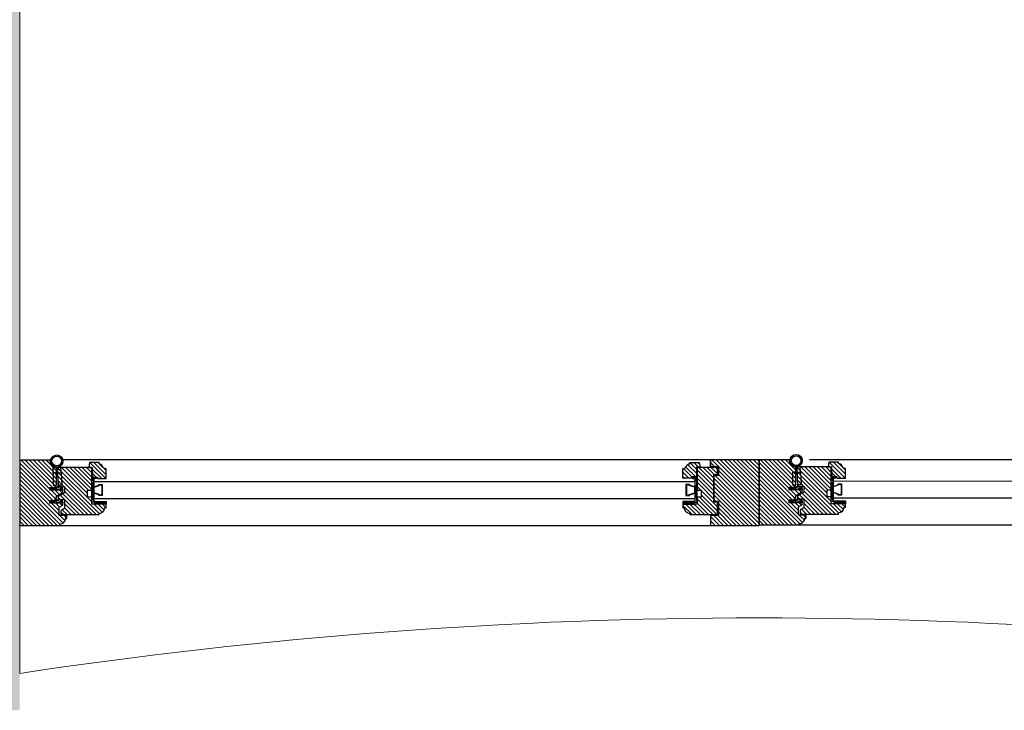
# Model space of a CAD drawing. Header units: millimetres. Extents: x 11706 to 69606, y 10911 to 38811.
# Tile 108 of 256: x 41906 to 42972, y 10911 to 11658. Entities that reach past the tile are written whole.
import ezdxf

# ---------------------------------------------------------------- set-up
doc = ezdxf.new("R2010")
doc.units = ezdxf.units.MM
for name, color, linetype in [('2', 7, 'Continuous'), ('doors', 4, 'Continuous'), ('Plaster', 81, 'Continuous'), ('wall', 5, 'Continuous')]:
    doc.layers.add(name, color=color, linetype=linetype)

# ---------------------------------------------------------------- blocks, each defined once
blk = doc.blocks.new('Joint-K7335')
at = {"layer": '2', "color": 7}
for points in [[(3.9, 10.7, -0.206505), (4.5, 11.8, -0.277528), (4.6, 11.7), (4.7, 11.5, 0.626267), (5.4, 11.5, 0.131441), (5.5, 11.7), (5.5, 18, 0.509109), (4.6, 18.4, -0.294424), (2, 18.3, 0.173488), (1.3, 18.5), (0, 18.5), (0, 2.1, 0.415334), (1.2, 0.9, 0.048115), (1.5, 0.9, 0.113375), (1.5, 1), (4, 2.8, 0.235966), (4, 2.9), (4, 3.3, 0.247659), (4, 3.4, 0.287937), (3.6, 3.4), (1.8, 2.3, -0.576722), (1.5, 2.5), (1.5, 3.3, -0.235966), (1.6, 3.5), (4, 5.3, 0.235966), (4, 5.3), (4, 5.7, 0.247659), (4, 5.8, 0.287937), (3.6, 5.8), (1.8, 4.8, -0.576722), (1.5, 5), (1.5, 6.3, -0.384094), (2.6, 7.5, -0.021813), (2.7, 7.5), (6.5, 7.5), (6.5, 7.6, 0.333043), (5.7, 8.5, -0.293245), (5.3, 8.9, 0.008528), (5.2, 9.3, 0.265517), (5, 9.5, 0.023748), (4.8, 9.5, -0.356149), (3.9, 10.7, -0.356149)], [(3.2, 10.8, 0.355005), (4.6, 8.8, -0.567624), (4.7, 8.8, -0.24708), (4.4, 8.7), (2.2, 9, -0.351704), (1.2, 10.1), (1.2, 12.9, -0.414214), (1.5, 13.2), (1.6, 13.2, 0.277073), (1.9, 13.4), (3.7, 16.8, -0.041112), (3.8, 17), (4.1, 17.7, -0.50666), (4.6, 17.7, -0.2771), (4.6, 17.5), (4.6, 13.3, 0.213422), (4.7, 13.1, -0.886227), (4.4, 12.6, 0.250571), (3.2, 10.8)]]:
    blk.add_lwpolyline(points, format="xyb", dxfattribs=at)
blk.add_lwpolyline([(1.6, 17.8, 0.632714), (1, 17.6), (1, 14.2, 0.78091), (1.6, 14.1), (3.2, 17.1, -0.117333), (3.3, 17.2, 1.218085), (3, 17.5, -0.285776), (2.7, 17.3, -0.145588)], format="xyb", close=True, dxfattribs=at)
blk = doc.blocks.new('wind 1400')
h = blk.add_hatch()
h.set_pattern_fill('ANSI31', color=4, angle=-90, style=0)
h.set_pattern_definition([(225, (7116.948, 124612.3033), (-2.24506403, 2.24506403), [])])
edge = h.paths.add_edge_path()
edge.add_line((-7.8, 1558), (-7.8, 1551.6))
edge.add_line((-7.8, 1551.6), (-17.5, 1551.6))
edge.add_line((-17.5, 1551.6), (-19.3, 1554.6))
edge.add_arc((-20.6, 1553.9), 1.5, 30.1137, 90)
edge.add_line((-20.6, 1555.4), (-23.9, 1555.4))
edge.add_line((-23.9, 1555.4), (-24.3, 1555))
edge.add_line((-24.3, 1555), (-24.3, 1514.1))
edge.add_line((-24.3, 1514.1), (-22.8, 1514.1))
edge.add_arc((-16.8, 1514.1), 6, 180, 270)
edge.add_line((-16.8, 1508.1), (-16.8, 1506.6))
edge.add_line((-16.8, 1506.6), (-13, 1506.6))
edge.add_line((-13, 1506.6), (-13, 1522))
edge.add_line((-13, 1522), (-5.5, 1522))
edge.add_line((-5.5, 1522), (-5.5, 1526.5))
edge.add_line((-5.5, 1526.5), (2, 1526.5))
edge.add_line((2, 1526.5), (2, 1522))
edge.add_line((2, 1522), (26.7, 1522))
edge.add_line((26.7, 1522), (26.7, 1558.8))
edge.add_line((26.7, 1558.8), (26.4, 1559.1))
edge.add_line((26.4, 1559.1), (6.5, 1558.6))
edge.add_line((6.5, 1558.6), (6.1, 1558.2))
edge.add_line((6.1, 1558.2), (6.1, 1551.6))
edge.add_line((6.1, 1551.6), (-0.6, 1551.6))
edge.add_line((-0.6, 1551.6), (-4.8, 1558.4))
edge.add_line((-4.8, 1558.4), (-7.4, 1558.4))
edge.add_line((-7.4, 1558.4), (-7.8, 1558))
edge = h.paths.add_edge_path()
edge.add_line((16.2, 1521.3), (16.2, 1516))
edge.add_line((16.2, 1516), (14.7, 1516))
edge.add_line((14.7, 1516), (14.7, 1506.6))
edge.add_line((14.7, 1506.6), (25.2, 1506.6))
edge.add_arc((29.1, 1506.7), 3.87, 108.7208, 181.2952, ccw=False)
edge.add_arc((26.6, 1514), 3.87, 288.7208, 361.2952)
edge.add_line((30.5, 1514.1), (32, 1514.1))
edge.add_line((32, 1514.1), (32, 1524.4))
edge.add_line((32, 1524.4), (26.7, 1525.4))
edge.add_line((26.7, 1525.4), (26.7, 1521.6))
edge.add_line((26.7, 1521.6), (16.2, 1521.3))
edge = h.paths.add_edge_path()
edge.add_line((7.5, 1560.3), (26.7, 1560.3))
edge.add_arc((33.5, 1560.3), 6.75, 90, 180, ccw=False)
edge.add_line((33.5, 1567), (34.5, 1567))
edge.add_line((34.5, 1567), (34.5, 1600))
edge.add_line((34.5, 1600), (-36, 1600))
edge.add_line((-36, 1600), (-36, 1556.5))
edge.add_line((-36, 1556.5), (-34.5, 1556.5))
edge.add_arc((-28.5, 1556.5), 6, 180, 270)
edge.add_line((-28.5, 1550.5), (-28.5, 1549))
edge.add_line((-28.5, 1549), (-25.4, 1549))
edge.add_line((-25.4, 1549), (-25.4, 1557.3))
edge.add_line((-25.4, 1557.3), (-16.4, 1557.3))
edge.add_line((-16.4, 1557.3), (-14.1, 1553.5))
edge.add_line((-14.1, 1553.5), (-12.3, 1553.5))
edge.add_line((-12.3, 1553.5), (-11.9, 1553.9))
edge.add_line((-11.9, 1553.9), (-11.9, 1567.4))
edge.add_line((-11.9, 1567.4), (-8.9, 1567.4))
edge.add_line((-8.9, 1567.4), (-8.9, 1561.8))
edge.add_line((-8.9, 1561.8), (-6.4, 1561.8))
edge.add_line((-6.4, 1561.8), (-6.4, 1560.3))
edge.add_line((-6.4, 1560.3), (-4.3, 1560.3))
edge.add_line((-4.3, 1560.3), (-0.3, 1553.5))
edge.add_line((-0.3, 1553.5), (1.6, 1553.5))
edge.add_line((1.6, 1553.5), (2, 1553.9))
edge.add_line((2, 1553.9), (2, 1567.4))
edge.add_line((2, 1567.4), (5, 1567.4))
edge.add_line((5, 1567.4), (5, 1561.8))
edge.add_line((5, 1561.8), (7.5, 1561.8))
at = {"ltscale": 10}
h = blk.add_hatch(dxfattribs=at)
h.set_pattern_fill('BRASS', color=4, scale=0.225, angle=-135, style=0)
h.set_pattern_definition([(315, (591.1752, 3518.9014), (-1.0102788, -1.0102788), []), (315, (590.67, 3518.3963), (-1.0102788, -1.0102788), [0.714375, -0.3571875])])
h.paths.add_polyline_path([(-13, 1518.6), (-10, 1518.6), (-10, 1509.6), (-13, 1509.6)])
h = blk.add_hatch(dxfattribs=at)
h.set_pattern_fill('ANGLE', color=4, scale=0.1125, angle=-135, style=0)
h.set_pattern_definition([(315, (600.9252, 3518.9014), (-0.55565335, -0.55565335), [0.5715, -0.2143125]), (225, (600.9252, 3518.9014), (-0.55565335, 0.55565335), [0.5715, -0.2143125])])
edge = h.paths.add_edge_path()
edge.add_line((14.7, 1522), (14.7, 1519.8))
edge.add_line((14.7, 1519.8), (13.2, 1519.8))
edge.add_arc((13.5, 1520.9), 1.16, 104.793, 255.207, ccw=False)
edge.add_line((13.2, 1522), (14.7, 1522))
h = blk.add_hatch(dxfattribs=at)
h.set_pattern_fill('ANGLE', color=4, scale=0.1125, angle=-135, style=0)
h.set_pattern_definition([(315, (600.9252, 3523.0264), (-0.55565335, -0.55565335), [0.5715, -0.2143125]), (225, (600.9252, 3523.0264), (-0.55565335, 0.55565335), [0.5715, -0.2143125])])
edge = h.paths.add_edge_path()
edge.add_line((16.2, 1521.6), (16.2, 1517.1))
edge.add_arc((15.5, 1517.7), 0.938, 216.8699, 323.1301, ccw=False)
edge.add_line((14.7, 1517.1), (14.7, 1521.6))
edge.add_arc((15.5, 1521.1), 0.926, 35.8841, 144.1159, ccw=False)
h = blk.add_hatch(dxfattribs=at)
h.set_pattern_fill('ANGLE', color=4, scale=0.1125, angle=-135, style=0)
h.set_pattern_definition([(315, (591.1752, 3518.9014), (-0.55565335, -0.55565335), [0.5715, -0.2143125]), (225, (591.1752, 3518.9014), (-0.55565335, 0.55565335), [0.5715, -0.2143125])])
h.paths.add_polyline_path([(-13, 1509.6), (-10, 1509.6), (-10, 1506.6), (-13, 1506.6)])
h = blk.add_hatch()
h.set_pattern_fill('ANSI31', color=4, angle=-90, style=0)
h.set_pattern_definition([(225, (7116.948, 124784.8033), (-2.24506403, 2.24506403), [])])
edge = h.paths.add_edge_path()
edge.add_line((-13, 867.1), (-13, 882.5))
edge.add_line((-13, 882.5), (-16.8, 882.5))
edge.add_line((-16.8, 882.5), (-16.8, 881))
edge.add_arc((-16.8, 875), 6, 90, 180)
edge.add_line((-22.8, 875), (-24.3, 875))
edge.add_line((-24.3, 875), (-24.3, 845))
edge.add_line((-24.3, 845), (-10.8, 845))
edge.add_line((-10.8, 845), (-10.8, 848.8))
edge.add_line((-10.8, 848.8), (19.2, 848.8))
edge.add_line((19.2, 848.8), (19.2, 845))
edge.add_line((19.2, 845), (26.7, 845))
edge.add_line((26.7, 845), (26.7, 867.1))
edge.add_line((26.7, 867.1), (2, 867.1))
edge.add_line((2, 867.1), (2, 862.6))
edge.add_line((2, 862.6), (-5.5, 862.6))
edge.add_line((-5.5, 862.6), (-5.5, 867.1))
edge.add_line((-5.5, 867.1), (-13, 867.1))
h.paths.add_polyline_path([(-25.3, 852.5), (-36, 852.5), (-36, 800), (35, 800), (35, 852.5), (27.7, 852.5), (27.7, 844), (18.2, 844), (18.2, 848.8), (-9.8, 848.8), (-9.8, 844), (-25.3, 844)])
edge = h.paths.add_edge_path()
edge.add_line((16.5, 867.9), (16.5, 873.1))
edge.add_line((16.5, 873.1), (15, 873.1))
edge.add_line((15, 873.1), (15, 882.5))
edge.add_line((15, 882.5), (25.5, 882.5))
edge.add_arc((29.3, 882.4), 3.87, 178.7048, 251.2792)
edge.add_arc((26.8, 875.1), 3.87, -1.2952, 71.2792, ccw=False)
edge.add_line((30.7, 875), (32, 875))
edge.add_line((32, 875), (32, 864.7))
edge.add_line((32, 864.7), (27, 863.8))
edge.add_line((27, 863.8), (27, 867.9))
edge.add_line((27, 867.9), (16.5, 867.9))
h = blk.add_hatch(dxfattribs=at)
h.set_pattern_fill('ANGLE', color=4, scale=0.1125, angle=-135, style=0)
h.set_pattern_definition([(45, (591.1752, -1129.7764), (-0.55565335, 0.55565335), [0.5715, -0.2143125]), (135, (591.1752, -1129.7764), (-0.55565335, -0.55565335), [0.5715, -0.2143125])])
h.paths.add_polyline_path([(-13, 879.5), (-10, 879.5), (-10, 882.5), (-13, 882.5)])
h = blk.add_hatch(dxfattribs=at)
h.set_pattern_fill('BRASS', color=4, scale=0.225, angle=-135, style=0)
h.set_pattern_definition([(45, (591.1752, -1129.7764), (-1.0102788, 1.0102788), []), (45, (590.67, -1129.2713), (-1.0102788, 1.0102788), [0.714375, -0.3571875])])
h.paths.add_polyline_path([(-13, 870.5), (-10, 870.5), (-10, 879.5), (-13, 879.5)])
h = blk.add_hatch(dxfattribs=at)
h.set_pattern_fill('ANGLE', color=4, scale=0.1125, angle=-135, style=0)
h.set_pattern_definition([(45, (600.9252, -1129.7764), (-0.55565335, 0.55565335), [0.5715, -0.2143125]), (135, (600.9252, -1129.7764), (-0.55565335, -0.55565335), [0.5715, -0.2143125])])
edge = h.paths.add_edge_path()
edge.add_line((14.7, 867.1), (14.7, 869.4))
edge.add_line((14.7, 869.4), (13.2, 869.4))
edge.add_arc((13.5, 868.2), 1.16, 104.793, 255.207)
edge.add_line((13.2, 867.1), (14.7, 867.1))
h = blk.add_hatch(dxfattribs=at)
h.set_pattern_fill('ANGLE', color=4, scale=0.1125, angle=-135, style=0)
h.set_pattern_definition([(45, (600.9252, -1133.9014), (-0.55565335, 0.55565335), [0.5715, -0.2143125]), (135, (600.9252, -1133.9014), (-0.55565335, -0.55565335), [0.5715, -0.2143125])])
edge = h.paths.add_edge_path()
edge.add_line((16.2, 867.5), (16.2, 872))
edge.add_arc((15.5, 871.4), 0.938, 36.8699, 143.1301)
edge.add_line((14.7, 872), (14.7, 867.5))
edge.add_arc((15.5, 868.1), 0.926, 215.8841, 324.1159)
h = blk.add_hatch()
h.set_pattern_fill('ANSI31', color=4, angle=-90, style=0)
h.set_pattern_definition([(225, (7117.473, 123812.3033), (-2.24506403, 2.24506403), [])])
edge = h.paths.add_edge_path()
edge.add_line((-7.2, 758), (-7.2, 751.6))
edge.add_line((-7.2, 751.6), (-17, 751.6))
edge.add_line((-17, 751.6), (-18.7, 754.6))
edge.add_arc((-20, 753.9), 1.5, 30.1137, 90)
edge.add_line((-20, 755.4), (-23.4, 755.4))
edge.add_line((-23.4, 755.4), (-23.7, 755))
edge.add_line((-23.7, 755), (-23.7, 714.1))
edge.add_line((-23.7, 714.1), (-22.2, 714.1))
edge.add_arc((-16.2, 714.1), 6, 180, 270)
edge.add_line((-16.2, 708.1), (-16.2, 706.6))
edge.add_line((-16.2, 706.6), (-12.5, 706.6))
edge.add_line((-12.5, 706.6), (-12.5, 722))
edge.add_line((-12.5, 722), (-5, 722))
edge.add_line((-5, 722), (-5, 726.5))
edge.add_line((-5, 726.5), (2.5, 726.5))
edge.add_line((2.5, 726.5), (2.5, 722))
edge.add_line((2.5, 722), (27.3, 722))
edge.add_line((27.3, 722), (27.3, 758.8))
edge.add_line((27.3, 758.8), (26.9, 759.1))
edge.add_line((26.9, 759.1), (7, 758.6))
edge.add_line((7, 758.6), (6.6, 758.2))
edge.add_line((6.6, 758.2), (6.6, 751.6))
edge.add_line((6.6, 751.6), (-0.1, 751.6))
edge.add_line((-0.1, 751.6), (-4.2, 758.4))
edge.add_line((-4.2, 758.4), (-6.9, 758.4))
edge.add_line((-6.9, 758.4), (-7.2, 758))
edge = h.paths.add_edge_path()
edge.add_line((16.8, 721.3), (16.8, 716))
edge.add_line((16.8, 716), (15.3, 716))
edge.add_line((15.3, 716), (15.3, 706.6))
edge.add_line((15.3, 706.6), (25.8, 706.6))
edge.add_arc((29.6, 706.7), 3.87, 108.7208, 181.2952, ccw=False)
edge.add_arc((27.1, 714), 3.87, 288.7208, 361.2952)
edge.add_line((31, 714.1), (32.5, 714.1))
edge.add_line((32.5, 714.1), (32.5, 724.4))
edge.add_line((32.5, 724.4), (27.3, 725.4))
edge.add_line((27.3, 725.4), (27.3, 721.6))
edge.add_line((27.3, 721.6), (16.8, 721.3))
edge = h.paths.add_edge_path()
edge.add_line((8, 760.2), (27.3, 760.2))
edge.add_arc((34, 760.2), 6.75, 90, 180, ccw=False)
edge.add_line((34, 767), (35, 767))
edge.add_line((35, 767), (35, 800))
edge.add_line((35, 800), (-35.5, 800))
edge.add_line((-35.5, 800), (-35.5, 756.5))
edge.add_line((-35.5, 756.5), (-34, 756.5))
edge.add_arc((-28, 756.5), 6, 180, 270)
edge.add_line((-28, 750.5), (-28, 749))
edge.add_line((-28, 749), (-24.9, 749))
edge.add_line((-24.9, 749), (-24.9, 757.2))
edge.add_line((-24.9, 757.2), (-15.9, 757.2))
edge.add_line((-15.9, 757.2), (-13.6, 753.5))
edge.add_line((-13.6, 753.5), (-11.7, 753.5))
edge.add_line((-11.7, 753.5), (-11.4, 753.9))
edge.add_line((-11.4, 753.9), (-11.4, 767.4))
edge.add_line((-11.4, 767.4), (-8.4, 767.4))
edge.add_line((-8.4, 767.4), (-8.4, 761.8))
edge.add_line((-8.4, 761.8), (-5.9, 761.8))
edge.add_line((-5.9, 761.8), (-5.9, 760.2))
edge.add_line((-5.9, 760.2), (-3.8, 760.2))
edge.add_line((-3.8, 760.2), (0.3, 753.5))
edge.add_line((0.3, 753.5), (2.1, 753.5))
edge.add_line((2.1, 753.5), (2.5, 753.9))
edge.add_line((2.5, 753.9), (2.5, 767.4))
edge.add_line((2.5, 767.4), (5.5, 767.4))
edge.add_line((5.5, 767.4), (5.5, 761.8))
edge.add_line((5.5, 761.8), (8, 761.8))
h = blk.add_hatch(dxfattribs=at)
h.set_pattern_fill('BRASS', color=4, scale=0.225, angle=-135, style=0)
h.set_pattern_definition([(315, (591.7002, 2718.9014), (-1.0102788, -1.0102788), []), (315, (591.195, 2718.3963), (-1.0102788, -1.0102788), [0.714375, -0.3571875])])
h.paths.add_polyline_path([(-12.5, 718.6), (-9.5, 718.6), (-9.5, 709.6), (-12.5, 709.6)])
h = blk.add_hatch(dxfattribs=at)
h.set_pattern_fill('ANGLE', color=4, scale=0.1125, angle=-135, style=0)
h.set_pattern_definition([(315, (601.4502, 2718.9014), (-0.55565335, -0.55565335), [0.5715, -0.2143125]), (225, (601.4502, 2718.9014), (-0.55565335, 0.55565335), [0.5715, -0.2143125])])
edge = h.paths.add_edge_path()
edge.add_line((15.3, 722), (15.3, 719.8))
edge.add_line((15.3, 719.8), (13.8, 719.8))
edge.add_arc((14.1, 720.9), 1.16, 104.793, 255.207, ccw=False)
edge.add_line((13.8, 722), (15.3, 722))
h = blk.add_hatch(dxfattribs=at)
h.set_pattern_fill('ANGLE', color=4, scale=0.1125, angle=-135, style=0)
h.set_pattern_definition([(315, (601.4502, 2723.0264), (-0.55565335, -0.55565335), [0.5715, -0.2143125]), (225, (601.4502, 2723.0264), (-0.55565335, 0.55565335), [0.5715, -0.2143125])])
edge = h.paths.add_edge_path()
edge.add_line((16.8, 721.6), (16.8, 717.1))
edge.add_arc((16, 717.7), 0.938, 216.8699, 323.1301, ccw=False)
edge.add_line((15.3, 717.1), (15.3, 721.6))
edge.add_arc((16, 721.1), 0.926, 35.8841, 144.1159, ccw=False)
h = blk.add_hatch(dxfattribs=at)
h.set_pattern_fill('ANGLE', color=4, scale=0.1125, angle=-135, style=0)
h.set_pattern_definition([(315, (591.7002, 2718.9014), (-0.55565335, -0.55565335), [0.5715, -0.2143125]), (225, (591.7002, 2718.9014), (-0.55565335, 0.55565335), [0.5715, -0.2143125])])
h.paths.add_polyline_path([(-12.5, 709.6), (-9.5, 709.6), (-9.5, 706.6), (-12.5, 706.6)])
at = {"color": 8}
for p, q in [((-36, 1556.5), (-36, 852.5)), ((35, 852.5), (35, 1553.4)), ((-35.5, 756.5), (-35, 52.5)), ((35.5, 52.5), (35, 745.3))]:
    blk.add_line(p, q, dxfattribs=at)
for p, q in [((7.5, 1561.8), (7.5, 1560.3)), ((14.7, 869.4), (-10, 869.4)), ((26.7, 852.5), (35, 852.5)), ((-10.8, 845), (-10.8, 848.8)), ((8, 761.8), (8, 760.2))]:
    blk.add_line(p, q)
at = {"color": 4, "ltscale": 10}
for p, q in [((21, 1564), (27.9, 1564)), ((21.2, 1555.1), (28.1, 1555.5)), ((-10.8, 1522), (12.5, 1519.8)), ((-10.8, 1519.8), (12.5, 1522)), ((14.7, 1519.8), (-10, 1519.8)), ((-10.8, 869.4), (12.5, 867.1)), ((-10.8, 867.1), (12.5, 869.4)), ((21.7, 755.1), (28.6, 755.5)), ((-10.2, 722), (13, 719.8)), ((-10.2, 719.8), (13, 722)), ((15.3, 719.8), (-9.5, 719.8))]:
    blk.add_line(p, q, dxfattribs=at)
at = {"color": 7}
for p, q in [((-6.8, 1519.8), (-6.8, 869.4)), ((11.5, 1519.8), (11.5, 869.4)), ((-6.2, 719.8), (-5.7, 69.4)), ((12, 719.8), (12.5, 69.4))]:
    blk.add_line(p, q, dxfattribs=at)
for points in [[(7.5, 1560.3), (26.7, 1560.3, -0.414214), (33.5, 1567), (34.5, 1567), (34.5, 1600), (-36, 1600), (-36, 1556.5), (-34.5, 1556.5, 0.414214), (-28.5, 1550.5), (-28.5, 1549), (-25.4, 1549), (-25.4, 1557.3), (-16.4, 1557.3), (-14.1, 1553.5), (-12.3, 1553.5), (-11.9, 1553.9), (-11.9, 1567.4), (-8.9, 1567.4), (-8.9, 1561.8), (-6.4, 1561.8), (-6.4, 1560.3), (-4.3, 1560.3), (-0.3, 1553.5), (1.6, 1553.5), (2, 1553.9), (2, 1567.4), (5, 1567.4), (5, 1561.8), (7.5, 1561.8)], [(-13, 867.1), (-13, 882.5), (-16.8, 882.5), (-16.8, 881, 0.414214), (-22.8, 875), (-24.3, 875), (-24.3, 845), (-10.8, 845), (-10.8, 848.8), (19.2, 848.8), (19.2, 845), (26.7, 845), (26.7, 867.1), (2, 867.1), (2, 862.6), (-5.5, 862.6), (-5.5, 867.1), (-13, 867.1)], [(8, 760.2), (27.3, 760.2, -0.414214), (34, 767), (35, 767), (35, 800), (-35.5, 800), (-35.5, 756.5), (-34, 756.5, 0.414214), (-28, 750.5), (-28, 749), (-24.9, 749), (-24.9, 757.2), (-15.9, 757.2), (-13.6, 753.5), (-11.7, 753.5), (-11.4, 753.9), (-11.4, 767.4), (-8.4, 767.4), (-8.4, 761.8), (-5.9, 761.8), (-5.9, 760.2), (-3.8, 760.2), (0.3, 753.5), (2.1, 753.5), (2.5, 753.9), (2.5, 767.4), (5.5, 767.4), (5.5, 761.8), (8, 761.8)]]:
    blk.add_lwpolyline(points, format="xyb", dxfattribs=at)
for points in [[(-7.8, 1558), (-7.8, 1551.6), (-17.5, 1551.6), (-19.3, 1554.6, 0.267417), (-20.6, 1555.4), (-23.9, 1555.4), (-24.3, 1555), (-24.3, 1514.1), (-22.8, 1514.1, 0.414214), (-16.8, 1508.1), (-16.8, 1506.6), (-13, 1506.6), (-13, 1522), (-5.5, 1522), (-5.5, 1526.5), (2, 1526.5), (2, 1522), (26.7, 1522), (26.7, 1558.8), (26.4, 1559.1), (6.5, 1558.6), (6.1, 1558.2), (6.1, 1551.6), (-0.6, 1551.6), (-4.8, 1558.4), (-7.4, 1558.4)], [(16.2, 1521.3), (16.2, 1516), (14.7, 1516), (14.7, 1506.6), (25.2, 1506.6, -0.327693), (27.9, 1510.4, 0.327693), (30.5, 1514.1), (32, 1514.1), (32, 1524.4), (26.7, 1525.4), (26.7, 1521.6), (16.2, 1521.3)], [(16.5, 867.9), (16.5, 873.1), (15, 873.1), (15, 882.5), (25.5, 882.5, 0.327693), (28.1, 878.7, -0.327693), (30.7, 875), (32, 875), (32, 864.7), (27, 863.8), (27, 867.9), (16.5, 867.9)], [(-7.2, 758), (-7.2, 751.6), (-17, 751.6), (-18.7, 754.6, 0.267417), (-20, 755.4), (-23.4, 755.4), (-23.7, 755), (-23.7, 714.1), (-22.2, 714.1, 0.414214), (-16.2, 708.1), (-16.2, 706.6), (-12.5, 706.6), (-12.5, 722), (-5, 722), (-5, 726.5), (2.5, 726.5), (2.5, 722), (27.3, 722), (27.3, 758.8), (26.9, 759.1), (7, 758.6), (6.6, 758.2), (6.6, 751.6), (-0.1, 751.6), (-4.2, 758.4), (-6.9, 758.4)], [(16.8, 721.3), (16.8, 716), (15.3, 716), (15.3, 706.6), (25.8, 706.6, -0.327693), (28.4, 710.4, 0.327693), (31, 714.1), (32.5, 714.1), (32.5, 724.4), (27.3, 725.4), (27.3, 721.6), (16.8, 721.3)]]:
    blk.add_lwpolyline(points, format="xyb", close=True, dxfattribs=at)
at = {"color": 4, "ltscale": 10}
for points in [[(21, 1560.3), (21, 1564), (7.5, 1564), (7.5, 1560.3)], [(21, 1558.9), (21.2, 1555.1), (7.7, 1554.5), (7.5, 1558.2)], [(-13, 1518.6), (-10, 1518.6), (-10, 1509.6), (-13, 1509.6)], [(12.5, 1522), (12.5, 1519.8), (-10.8, 1519.8), (-10.8, 1522)], [(-13, 1509.6), (-10, 1509.6), (-10, 1506.6), (-13, 1506.6)], [(-13, 879.5), (-10, 879.5), (-10, 882.5), (-13, 882.5)], [(-13, 870.5), (-10, 870.5), (-10, 879.5), (-13, 879.5)], [(12.5, 867.1), (12.5, 869.4), (-10.8, 869.4), (-10.8, 867.1)], [(21.5, 760.2), (21.5, 764), (8, 764), (8, 760.2)], [(21.5, 758.9), (21.7, 755.1), (8.2, 754.5), (8, 758.2)], [(-12.5, 718.6), (-9.5, 718.6), (-9.5, 709.6), (-12.5, 709.6)], [(13, 722), (13, 719.8), (-10.2, 719.8), (-10.2, 722)], [(-12.5, 709.6), (-9.5, 709.6), (-9.5, 706.6), (-12.5, 706.6)]]:
    blk.add_lwpolyline(points, close=True, dxfattribs=at)
at = {"color": 7}
for points in [[(8.4, 1510.8), (-3.6, 1510.8), (-3.6, 1514.5), (-2.9, 1514.5), (-1.1, 1519.8), (5.8, 1519.8), (7.6, 1514.5), (8.4, 1514.5)], [(8, 1511.1), (-3.3, 1511.1), (-3.3, 1514.1), (-2.6, 1514.1), (-0.8, 1519.4), (5.5, 1519.4), (7.3, 1514.1), (8, 1514.1)], [(8.4, 879.1), (-3.6, 879.1), (-3.6, 875.4), (-2.9, 875.4), (-1.1, 869.4), (5.8, 869.4), (7.6, 875.4), (8.4, 875.4)], [(8, 878.7), (-3.3, 878.7), (-3.3, 875.7), (-2.6, 875.7), (-0.8, 869.7), (5.5, 869.7), (7.3, 875.7), (8, 875.7)], [(8.9, 710.8), (-3.1, 710.8), (-3.1, 714.5), (-2.4, 714.5), (-0.5, 719.8), (6.3, 719.8), (8.1, 714.5), (8.9, 714.5)], [(8.5, 711.1), (-2.7, 711.1), (-2.7, 714.1), (-2.1, 714.1), (-0.3, 719.4), (6, 719.4), (7.9, 714.1), (8.5, 714.1)]]:
    blk.add_lwpolyline(points, close=True, dxfattribs=at)
at = {"color": 4, "ltscale": 10}
for points in [[(14.7, 1522), (14.7, 1519.8), (13.2, 1519.8, -0.770201), (13.2, 1522)], [(16.2, 1521.6), (16.2, 1517.1, -0.5), (14.7, 1517.1), (14.7, 1521.6, -0.5108)], [(14.7, 867.1), (14.7, 869.4), (13.2, 869.4, 0.770201), (13.2, 867.1)], [(16.2, 867.5), (16.2, 872, 0.5), (14.7, 872), (14.7, 867.5, 0.5108)], [(15.3, 722), (15.3, 719.8), (13.8, 719.8, -0.770201), (13.8, 722)], [(16.8, 721.6), (16.8, 717.1, -0.5), (15.3, 717.1), (15.3, 721.6, -0.5108)]]:
    blk.add_lwpolyline(points, format="xyb", close=True, dxfattribs=at)
at = {"color": 7}
blk.add_lwpolyline([(-25.3, 852.5), (-36, 852.5), (-36, 800), (35, 800), (35, 852.5), (27.7, 852.5), (27.7, 844), (18.2, 844), (18.2, 848.8), (-9.8, 848.8), (-9.8, 844), (-25.3, 844), (-25.3, 852.5)], dxfattribs=at)
for centre, radius in [((33.7, 1559.9), 6.56), ((33.7, 1559.9), 5.25), ((34.2, 759.9), 6.56), ((34.2, 759.9), 5.25)]:
    blk.add_circle(centre, radius, dxfattribs=at)
at = {"color": 4, "ltscale": 10, "xscale": -0.75, "yscale": 0.75, "zscale": 0.75, "rotation": 180}
for p in [(-11.9, 1567.4), (2, 1567.4), (-11.4, 767.4), (2.5, 767.4)]:
    blk.add_blockref('Joint-K7335', p, dxfattribs=at)

msp = doc.modelspace()

# ---------------------------------------------------------------- hatches: boundary and pattern name
at = {"layer": 'wall', "true_color": 0x706e6b}
h = msp.add_hatch(color=8, dxfattribs=at)
h.paths.add_polyline_path([(12406.5, 15910.5), (16506.5, 15910.5), (16506.5, 16010.5), (16606.5, 16010.5), (16606.5, 14810.5), (16506.5, 14810.5), (16506.5, 15810.5), (12406.5, 15810.5)])
h.paths.add_polyline_path([(68906.5, 19785.5), (65406.5, 19785.5), (65406.5, 19885.5), (65306.5, 19885.5), (65306.5, 19585.5), (65406.5, 19585.5), (65406.5, 19685.5), (68906.5, 19685.5)])
h.paths.add_polyline_path([(68906.5, 22460.5), (64667.3, 22460.5), (64667.3, 22311.1), (65306.5, 22311.1), (65306.5, 20885.5), (65406.5, 20885.5), (65406.5, 22311.1), (68906.5, 22311.1)])
h.paths.add_polyline_path([(16606.5, 13910.5), (16506.5, 13910.5), (16506.5, 11710.5), (16606.5, 11710.5)])
h.paths.add_polyline_path([(65406.5, 18585.5), (65306.5, 18585.5), (65306.5, 17010.5), (65406.5, 17010.5)])
h.paths.add_polyline_path([(63706.5, 16485.5), (63506.5, 16485.5), (63506.5, 11710.5), (63706.5, 11710.5)])
h.paths.add_polyline_path([(63906.5, 17010.5), (63706.5, 17010.5), (63706.5, 16760.5), (63906.5, 16760.5)])
h.paths.add_polyline_path([(66906.5, 17010.5), (64906.5, 17010.5), (64906.5, 16760.5), (66906.5, 16760.5)])
h.paths.add_polyline_path([(63481.5, 27460.5), (63331.5, 27460.5), (63331.5, 22685.5), (63481.5, 22685.5)], flags=16)
h.paths.add_polyline_path([(63856.5, 22460.5), (63706.5, 22460.5), (63706.5, 22310.5), (63856.5, 22310.5)], flags=17)
h.paths.add_polyline_path([(56081.5, 16485.5), (55931.5, 16485.5), (55931.5, 11710.5), (56081.5, 11710.5)])
h.paths.add_polyline_path([(48681.5, 16485.5), (48531.5, 16485.5), (48531.5, 11710.5), (48681.5, 11710.5)])
h.paths.add_polyline_path([(48681.5, 27460.5), (48531.5, 27460.5), (48531.5, 22685.5), (48681.5, 22685.5)], flags=16)
h.paths.add_polyline_path([(19056.5, 22085.5), (18956.5, 22085.5), (18956.5, 17085.5), (19056.5, 17085.5)])
h.paths.add_polyline_path([(26806.5, 13826.7), (26706.5, 13826.7), (26706.5, 11710.5), (26806.5, 11710.5)])
h.paths.add_polyline_path([(18706.5, 22435.5), (12406.5, 22435.5), (12406.5, 22335.5), (18706.5, 22335.5)])
h.paths.add_polyline_path([(26106.5, 22435.5), (19306.5, 22435.5), (19306.5, 22335.5), (26106.5, 22335.5)], flags=17)
h.paths.add_polyline_path([(12406.5, 18085.5), (12406.5, 18185.5), (16606.5, 18185.5), (16606.5, 16910.5), (16506.5, 16910.5), (16506.5, 18085.5)])
h.paths.add_polyline_path([(31206.5, 16835.5), (28206.5, 16835.5), (28206.5, 16735.5), (31206.5, 16735.5)])
h.paths.add_polyline_path([(19306.5, 22956.8), (19206.5, 22956.8), (19206.5, 22685.5), (19306.5, 22685.5)], flags=17)
h.paths.add_polyline_path([(28206.5, 22435.5), (31206.5, 22435.5), (31206.5, 22335.5), (28206.5, 22335.5)], flags=17)
h.paths.add_polyline_path([(69506.5, 20085.5), (68906.5, 20085.5), (68906.5, 19485.5), (69506.5, 19485.5)])
h.paths.add_polyline_path([(66906.5, 15610.5), (66906.5, 17010.5), (68906.5, 17010.5), (68906.5, 17885.5), (69606.5, 17885.5), (69606.5, 16310.5), (67606.5, 16310.5), (67606.5, 15610.5)])
h.paths.add_polyline_path([(48606.5, 20751.9), (48506.5, 20751.9), (48506.5, 18419.2), (48606.5, 18419.2)])
h.paths.add_polyline_path([(43506.5, 11710.5), (44106.5, 11710.5), (44106.5, 11010.5), (43506.5, 11010.5)])
h.paths.add_polyline_path([(63106.5, 22685.5), (63706.5, 22685.5), (63706.5, 22085.5), (63106.5, 22085.5)], flags=17)
h.paths.add_polyline_path([(69606.5, 23085.5), (68906.5, 23085.5), (68906.5, 21685.5), (69606.5, 21685.5)])
h.paths.add_polyline_path([(65706.5, 11710.5), (66906.5, 11710.5), (66906.5, 14610.5), (67606.5, 14610.5), (67606.5, 10910.5), (65706.5, 10910.5)])
h.paths.add_polyline_path([(62706.5, 11710.5), (64106.5, 11710.5), (64106.5, 10910.5), (62706.5, 10910.5)])
h.paths.add_polyline_path([(55306.5, 11710.5), (56706.5, 11710.5), (56706.5, 10910.5), (55306.5, 10910.5)])
h.paths.add_polyline_path([(47906.5, 11710.5), (49306.5, 11710.5), (49306.5, 10910.5), (47906.5, 10910.5)])
h.paths.add_polyline_path([(60506.5, 11710.5), (61106.5, 11710.5), (61106.5, 11010.5), (60506.5, 11010.5)])
h.paths.add_polyline_path([(58306.5, 11710.5), (58906.5, 11710.5), (58906.5, 11010.5), (58306.5, 11010.5)])
h.paths.add_polyline_path([(53106.5, 11710.5), (53706.5, 11710.5), (53706.5, 11010.5), (53106.5, 11010.5)])
h.paths.add_polyline_path([(50906.5, 11710.5), (51506.5, 11710.5), (51506.5, 11010.5), (50906.5, 11010.5)])
h.paths.add_polyline_path([(45706.5, 11710.5), (46306.5, 11710.5), (46306.5, 11010.5), (45706.5, 11010.5)])
h.paths.add_polyline_path([(48306.5, 17085.5), (48906.5, 17085.5), (48906.5, 16485.5), (48306.5, 16485.5)])
h.paths.add_polyline_path([(55706.5, 17085.5), (56306.5, 17085.5), (56306.5, 16485.5), (55706.5, 16485.5)])
h.paths.add_polyline_path([(63106.5, 17085.5), (63706.5, 17085.5), (63706.5, 16485.5), (63106.5, 16485.5)])
h.paths.add_polyline_path([(55706.5, 22685.5), (56306.5, 22685.5), (56306.5, 22085.5), (55706.5, 22085.5)], flags=17)
h.paths.add_polyline_path([(48306.5, 22685.5), (48906.5, 22685.5), (48906.5, 22085.5), (48306.5, 22085.5)], flags=17)
h.paths.add_polyline_path([(40506.5, 11710.5), (41906.5, 11710.5), (41906.5, 10910.5), (40506.5, 10910.5)])
h.paths.add_polyline_path([(33506.5, 17085.5), (34106.5, 17085.5), (34106.5, 16485.5), (33506.5, 16485.5)])
h.paths.add_polyline_path([(40906.5, 17085.5), (41506.5, 17085.5), (41506.5, 16485.5), (40906.5, 16485.5)])
h.paths.add_polyline_path([(40906.5, 22685.5), (41506.5, 22685.5), (41506.5, 22085.5), (40906.5, 22085.5)], flags=17)
h.paths.add_polyline_path([(33506.5, 22685.5), (34106.5, 22685.5), (34106.5, 22085.5), (33506.5, 22085.5)], flags=17)
h.paths.add_polyline_path([(26406.5, 20751.9), (26506.5, 20751.9), (26506.5, 18419.2), (26406.5, 18419.2)])
h.paths.add_polyline_path([(33106.5, 11710.5), (34506.5, 11710.5), (34506.5, 10910.5), (33106.5, 10910.5)])
h.paths.add_polyline_path([(38306.5, 11710.5), (38906.5, 11710.5), (38906.5, 11010.5), (38306.5, 11010.5)])
h.paths.add_polyline_path([(36106.5, 11710.5), (36706.5, 11710.5), (36706.5, 11010.5), (36106.5, 11010.5)])
h.paths.add_polyline_path([(30906.5, 11710.5), (31506.5, 11710.5), (31506.5, 11010.5), (30906.5, 11010.5)])
h.paths.add_polyline_path([(11746.5, 20385.5), (12406.5, 20385.5), (12406.5, 20985.5), (11746.5, 20985.5)])
h.paths.add_polyline_path([(12406.5, 20985.5), (11706.5, 20985.5), (11706.5, 23360.5), (12406.5, 23360.5)])
h.paths.add_polyline_path([(11746.5, 18785.5), (12406.5, 18785.5), (12406.5, 18185.5), (11746.5, 18185.5)])
h.paths.add_polyline_path([(11746.5, 15210.5), (12406.5, 15210.5), (12406.5, 15810.5), (11746.5, 15810.5)])
h.paths.add_polyline_path([(11746.5, 13610.5), (12406.5, 13610.5), (12406.5, 13010.5), (11746.5, 13010.5)])
h.paths.add_polyline_path([(12406.5, 18185.5), (11706.5, 18185.5), (11706.5, 15810.5), (12406.5, 15810.5)])
h.paths.add_polyline_path([(25706.5, 11710.5), (27106.5, 11710.5), (27106.5, 10910.5), (25706.5, 10910.5)])
h.paths.add_polyline_path([(18306.5, 11710.5), (19706.5, 11710.5), (19706.5, 10910.5), (18306.5, 10910.5)])
h.paths.add_polyline_path([(28706.5, 11710.5), (29306.5, 11710.5), (29306.5, 11010.5), (28706.5, 11010.5)])
h.paths.add_polyline_path([(23506.5, 11710.5), (24106.5, 11710.5), (24106.5, 11010.5), (23506.5, 11010.5)])
h.paths.add_polyline_path([(21306.5, 11710.5), (21906.5, 11710.5), (21906.5, 11010.5), (21306.5, 11010.5)])
h.paths.add_polyline_path([(16306.5, 11710.5), (16906.5, 11710.5), (16906.5, 11010.5), (16306.5, 11010.5)])
h.paths.add_polyline_path([(14306.5, 11710.5), (14906.5, 11710.5), (14906.5, 11010.5), (14306.5, 11010.5)])
h.paths.add_polyline_path([(11706.5, 13010.5), (12406.5, 13010.5), (12406.5, 11710.5), (12906.5, 11710.5), (12906.5, 10910.5), (11706.5, 10910.5)])
h.paths.add_polyline_path([(18706.5, 17085.5), (19306.5, 17085.5), (19306.5, 16485.5), (18706.5, 16485.5)])
h.paths.add_polyline_path([(26106.5, 17085.5), (26706.5, 17085.5), (26706.5, 16485.5), (26106.5, 16485.5)])
h.paths.add_polyline_path([(26106.5, 22685.5), (26706.5, 22685.5), (26706.5, 22085.5), (26106.5, 22085.5)], flags=17)
h.paths.add_polyline_path([(18706.5, 22685.5), (19306.5, 22685.5), (19306.5, 22085.5), (18706.5, 22085.5)], flags=17)
h.paths.add_polyline_path([(14306.5, 31260.5), (14406.5, 31260.5), (14406.5, 30060.5), (14906.5, 30060.5), (14906.5, 29960.5), (14306.5, 29960.5)], flags=17)
h.paths.add_polyline_path([(26456.5, 27460.5), (26356.5, 27460.5), (26356.5, 23766.8), (26456.5, 23766.8)], flags=17)
h.paths.add_polyline_path([(19306.5, 27460.5), (19206.5, 27460.5), (19206.5, 23766.8), (19306.5, 23766.8)], flags=17)
h.paths.add_polyline_path([(11706.5, 28260.5), (12606.5, 28260.5), (12606.5, 27460.5), (12406.5, 27460.5), (12406.5, 26160.5), (11706.5, 26160.5)])
h.paths.add_polyline_path([(16906.5, 27460.5), (13406.5, 27460.5), (13406.5, 28260.5), (16906.5, 28260.5)])
h.paths.add_polyline_path([(11906.5, 30560.5), (11906.5, 31860.5), (15506.5, 31860.5), (15506.5, 28260.5), (14906.5, 28260.5), (14906.5, 31260.5), (12506.5, 31260.5), (12506.5, 30560.5)])
h.paths.add_polyline_path([(12506.5, 29560.5), (11906.5, 29560.5), (11906.5, 28260.5), (12506.5, 28260.5)], flags=17)
h.paths.add_polyline_path([(33106.5, 27460.5), (34506.5, 27460.5), (34506.5, 28260.5), (33106.5, 28260.5)], flags=16)
h.paths.add_polyline_path([(11746.5, 23960.5), (12406.5, 23960.5), (12406.5, 23360.5), (11746.5, 23360.5)])
h.paths.add_polyline_path([(11746.5, 25560.5), (12406.5, 25560.5), (12406.5, 26160.5), (11746.5, 26160.5)])
h.paths.add_polyline_path([(25706.5, 27460.5), (27106.5, 27460.5), (27106.5, 28260.5), (25706.5, 28260.5)], flags=17)
h.paths.add_polyline_path([(18306.5, 27460.5), (19706.5, 27460.5), (19706.5, 28260.5), (18306.5, 28260.5)], flags=17)
h.paths.add_polyline_path([(23506.5, 27460.5), (24106.5, 27460.5), (24106.5, 28160.5), (23506.5, 28160.5)], flags=17)
h.paths.add_polyline_path([(21306.5, 27460.5), (21906.5, 27460.5), (21906.5, 28160.5), (21306.5, 28160.5)], flags=17)
h.paths.add_polyline_path([(30906.5, 27460.5), (31506.5, 27460.5), (31506.5, 28160.5), (30906.5, 28160.5)], flags=17)
h.paths.add_polyline_path([(28706.5, 27460.5), (29306.5, 27460.5), (29306.5, 28160.5), (28706.5, 28160.5)], flags=17)
h.paths.add_polyline_path([(47906.5, 27660.5), (46306.5, 27660.5), (46306.5, 27460.5), (47906.5, 27460.5)], flags=17)
h.paths.add_polyline_path([(45706.5, 27660.5), (44106.5, 27660.5), (44106.5, 27460.5), (45706.5, 27460.5)], flags=17)
h.paths.add_polyline_path([(43006.5, 27460.5), (43006.5, 28260.5), (43406.5, 28260.5), (43406.5, 29360.5), (44106.5, 29360.5), (44106.5, 28260.5), (44106.5, 27460.5)], flags=16)
h.paths.add_polyline_path([(46306.5, 27460.5), (45706.5, 27460.5), (45706.5, 28160.5), (46306.5, 28160.5)], flags=16)
h.paths.add_polyline_path([(55306.5, 27460.5), (56706.5, 27460.5), (56706.5, 28260.5), (55306.5, 28260.5)], flags=16)
h.paths.add_polyline_path([(47906.5, 27460.5), (49306.5, 27460.5), (49306.5, 28260.5), (47906.5, 28260.5)], flags=16)
h.paths.add_polyline_path([(53106.5, 27460.5), (53706.5, 27460.5), (53706.5, 28160.5), (53106.5, 28160.5)], flags=16)
h.paths.add_polyline_path([(50906.5, 27460.5), (51506.5, 27460.5), (51506.5, 28160.5), (50906.5, 28160.5)], flags=16)
h.paths.add_polyline_path([(38306.5, 27460.5), (38306.5, 28260.5), (38406.5, 28260.5), (38406.5, 29160.5), (39106.5, 29160.5), (39106.5, 28260.5), (39406.5, 28260.5), (39406.5, 27460.5)], flags=16)
h.paths.add_polyline_path([(40969.2, 28260.5), (41451.7, 28260.5), (41451.7, 27460.5), (40969.2, 27460.5)], flags=17)
h.paths.add_polyline_path([(67906.5, 27460.5), (67906.5, 28260.5), (69606.5, 28260.5), (69606.5, 26885.5), (68906.5, 26885.5), (68906.5, 27460.5)])
h.paths.add_polyline_path([(65706.5, 27460.5), (66306.5, 27460.5), (66306.5, 28160.5), (65706.5, 28160.5)])
h.paths.add_polyline_path([(62706.5, 27460.5), (64106.5, 27460.5), (64106.5, 28260.5), (62706.5, 28260.5)], flags=16)
h.paths.add_polyline_path([(60506.5, 27460.5), (61106.5, 27460.5), (61106.5, 28160.5), (60506.5, 28160.5)], flags=16)
h.paths.add_polyline_path([(58306.5, 27460.5), (58906.5, 27460.5), (58906.5, 28160.5), (58306.5, 28160.5)], flags=16)
h.paths.add_polyline_path([(69506.5, 25285.5), (68906.5, 25285.5), (68906.5, 24685.5), (69506.5, 24685.5)])
h.paths.add_polyline_path([(48906.5, 31560.5), (48606.5, 31560.5), (48606.5, 31260.5), (48906.5, 31260.5)])
h.paths.add_polyline_path([(48906.5, 38810.5), (48606.5, 38810.5), (48606.5, 38510.5), (48906.5, 38510.5)])
h.paths.add_polyline_path([(45106.5, 33360.5), (45106.5, 38810.5), (44256.5, 38810.5), (44256.5, 38110.5), (44406.5, 38110.5), (44406.5, 33360.5)])
h.paths.add_polyline_path([(41106.5, 32860.5), (41506.5, 32860.5), (41506.5, 33760.5), (41106.5, 33760.5), (41106.5, 38110.5), (40756.5, 38110.5), (40756.5, 38810.5), (41756.5, 38810.5), (41756.5, 38110.5), (41606.5, 38110.5), (41606.5, 31960.5), (41706.5, 31960.5), (41706.5, 31260.5), (41106.5, 31260.5)])
h.paths.add_polyline_path([(43656.5, 38760.5), (43306.5, 38760.5), (43306.5, 38110.5), (43656.5, 38110.5)])
h.paths.add_polyline_path([(42706.5, 38760.5), (42356.5, 38760.5), (42356.5, 38110.5), (42706.5, 38110.5)])
h.paths.add_polyline_path([(33906.5, 37485.5), (33906.5, 38810.5), (39156.5, 38810.5), (39156.5, 38110.5), (34606.5, 38110.5), (34606.5, 37485.5)])
h.paths.add_polyline_path([(39106.5, 31260.5), (38406.5, 31260.5), (38406.5, 30360.5), (39106.5, 30360.5)])
h.paths.add_polyline_path([(33906.5, 32585.5), (34606.5, 32585.5), (34606.5, 31960.5), (39406.5, 31960.5), (39406.5, 31260.5), (33906.5, 31260.5)])
h.paths.add_polyline_path([(38556.5, 34460.5), (39156.5, 34460.5), (39156.5, 33860.5), (38556.5, 33860.5)])
h.paths.add_polyline_path([(38556.5, 36210.5), (39156.5, 36210.5), (39156.5, 35610.5), (38556.5, 35610.5)])
h.paths.add_polyline_path([(36506.5, 34460.5), (37106.5, 34460.5), (37106.5, 33860.5), (36506.5, 33860.5)])
h.paths.add_polyline_path([(36506.5, 36210.5), (37106.5, 36210.5), (37106.5, 35610.5), (36506.5, 35610.5)])
h.paths.add_polyline_path([(34606.5, 36285.5), (33906.5, 36285.5), (33906.5, 33785.5), (34606.5, 33785.5)])
h.paths.add_polyline_path([(41206.5, 33760.5), (41106.5, 33760.5), (41106.5, 32860.5), (41206.5, 32860.5)], flags=17)
h.paths.add_polyline_path([(42606.5, 31260.5), (43406.5, 31260.5), (43406.5, 30360.5), (44106.5, 30360.5), (44106.5, 31260.5), (45106.5, 31260.5), (45106.5, 33360.5), (44406.5, 33360.5), (44406.5, 31960.5), (42606.5, 31960.5)])
h.paths.add_polyline_path([(45206.5, 31360.5), (45106.5, 31360.5), (45106.5, 31260.5), (45206.5, 31260.5)])
h.paths.add_polyline_path([(45006.5, 36635.5), (44506.5, 36635.5), (44506.5, 35635.5), (45006.5, 35635.5)], flags=16)
h.paths.add_polyline_path([(45006.5, 34435.5), (44506.5, 34435.5), (44506.5, 33435.5), (45006.5, 33435.5)], flags=16)
edge = h.paths.add_edge_path()
edge.add_line((65406.5, 20885.5), (65306.5, 20885.5))
edge.add_line((65406.5, 19885.5), (65306.5, 19885.5))
edge.add_line((14406.5, 30060.5), (14575.3, 31124.3))

# ---------------------------------------------------------------- linework, layer by layer
at = {"layer": 'Plaster', "lineweight": 0}
msp.add_lwpolyline([(43506.5, 10950.5), (43506.5, 11710.5), (41906.5, 11710.5), (41906.5, 10950.5, -0.075), (43506.5, 10950.5), (43506.5, 10950.5)], format="xyb", dxfattribs=at)

# ---------------------------------------------------------------- block references
at = {"layer": 'doors', "rotation": 90}
msp.add_blockref('wind 1400', (43506.5, 11146.6), dxfattribs=at)

doc.saveas('drawing.dxf')
